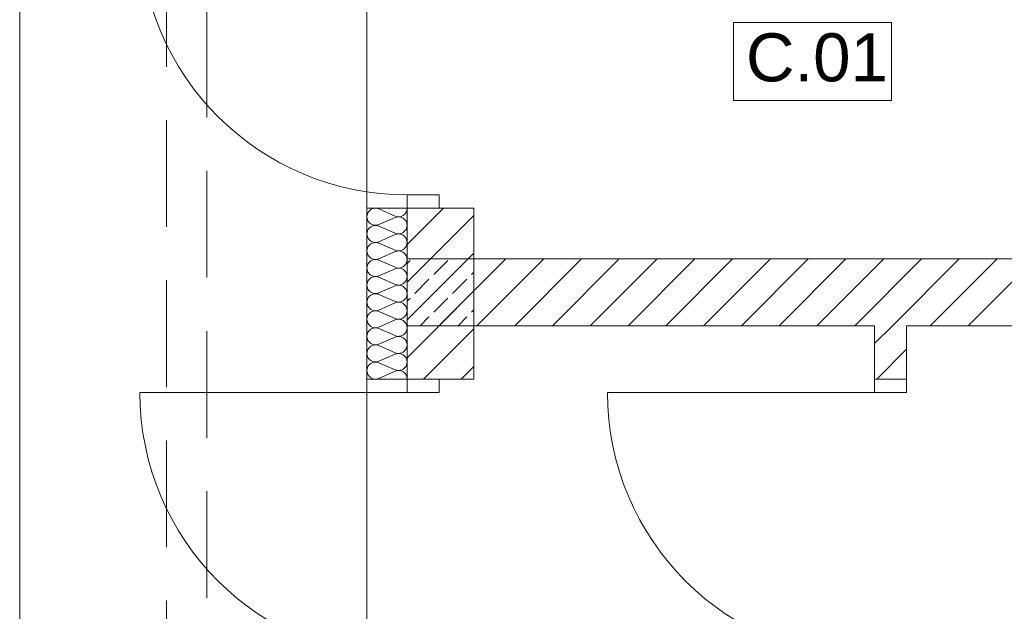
# Model space of a CAD drawing. Header units: inches. Extents: x 382808 to 408593, y -18409 to -9482.
# Tile 5 of 88: x 398347 to 398715, y -16918 to -16696. Entities that reach past the tile are written whole.
import ezdxf

# ---------------------------------------------------------------- set-up
doc = ezdxf.new("R2010")
doc.units = ezdxf.units.IN
doc.header["$LTSCALE"] = 2
doc.header["$MEASUREMENT"] = 0
doc.linetypes.add('Przerywana drobna', pattern=[30, 20, -10])
for name, color, linetype, lineweight in [('!ocieplenie_Nr_pióra__9', 220, 'CONTINUOUS', 0), ('!trzpienie_Nr_pióra__3', 30, 'CONTINUOUS', 35), ('!trzpienie_Nr_pióra__6', 161, 'CONTINUOUS', 18), ('!zestawienie pow._Nr_pióra__1', 51, 'CONTINUOUS', 50), ('!zestawienie pow._Nr_pióra__6', 161, 'CONTINUOUS', 18), ('CIENKA_Nr_pióra__23', 212, 'CONTINUOUS', 18), ('Drzwi ARCHICAD_Nr_pióra__6', 161, 'CONTINUOUS', 18), ('Podłogi_Nr_pióra__6', 161, 'CONTINUOUS', 18), ('Ściany zewnętrzne_Nr_pióra__1', 51, 'CONTINUOUS', 50), ('Ściany zewnętrzne_Nr_pióra__7', 161, 'CONTINUOUS', 15)]:
    doc.layers.add(name, color=color, linetype=linetype, lineweight=lineweight)
doc.styles.add('STYL_AUTOMATYCZNY_2', font='arial.ttf', dxfattribs={"width": 0.999153})

msp = doc.modelspace()

# ---------------------------------------------------------------- linework, layer by layer
at = {"layer": '!ocieplenie_Nr_pióra__9', "color": 7, "linetype": 'Continuous', "lineweight": 0}
for p, q in [((398487.17, -16769.79), (398481.11, -16767.12)), ((398481.11, -16772.99), (398487.17, -16770.32)), ((398487.17, -16776.19), (398481.11, -16773.52)), ((398481.11, -16779.39), (398487.17, -16776.72)), ((398487.17, -16782.59), (398481.11, -16779.92)), ((398481.11, -16785.79), (398487.17, -16783.12)), ((398487.17, -16788.99), (398481.11, -16786.32)), ((398481.11, -16792.19), (398487.17, -16789.52)), ((398487.17, -16795.39), (398481.11, -16792.72)), ((398481.11, -16798.59), (398487.17, -16795.92)), ((398487.17, -16801.79), (398481.11, -16799.12)), ((398481.11, -16804.99), (398487.17, -16802.32)), ((398487.17, -16808.19), (398481.11, -16805.52)), ((398481.11, -16811.39), (398487.17, -16808.72)), ((398487.17, -16814.59), (398481.11, -16811.92)), ((398481.11, -16817.79), (398487.17, -16815.12)), ((398487.17, -16820.99), (398481.11, -16818.32)), ((398481.11, -16824.19), (398487.17, -16821.52)), ((398487.17, -16827.39), (398481.11, -16824.72)), ((398481.11, -16830.59), (398487.17, -16827.92))]:
    msp.add_line(p, q, dxfattribs=at)
for centre, start_param, end_param in [((398479.83, -16770.06), 5.870392, 9.837571), ((398488.45, -16766.86), 2.7288, 4.712389), ((398488.45, -16773.26), 2.7288, 6.695979), ((398479.83, -16776.46), 5.870392, 9.837571), ((398488.45, -16779.66), 2.7288, 6.695979), ((398479.83, -16782.86), 5.870392, 9.837571), ((398488.45, -16786.06), 2.7288, 6.695979), ((398479.83, -16789.26), 5.870392, 9.837571), ((398479.83, -16795.66), 5.870392, 9.837571), ((398488.45, -16792.46), 2.7288, 6.695979), ((398488.45, -16798.86), 2.7288, 6.695979), ((398479.83, -16802.06), 5.870392, 9.837571), ((398488.45, -16805.26), 2.7288, 6.695979), ((398479.83, -16808.46), 5.870392, 9.837571), ((398488.45, -16811.66), 2.7288, 6.695979), ((398479.83, -16814.86), 5.870392, 9.837571), ((398479.83, -16821.26), 5.870392, 9.837571), ((398488.45, -16818.06), 2.7288, 6.695979), ((398488.45, -16824.46), 2.7288, 6.695979), ((398479.83, -16827.66), 5.870392, 9.837571), ((398488.45, -16830.86), 4.712389, 6.695979)]:
    msp.add_ellipse(centre, major_axis=(0, 3.2), ratio=0.996937, start_param=start_param, end_param=end_param, dxfattribs=at)
at = {"layer": '!trzpienie_Nr_pióra__3', "color": 7, "linetype": 'Continuous', "lineweight": 0}
for p, q in [((398516.64, -16785.86), (398491.64, -16785.86)), ((398491.64, -16785.86), (398491.64, -16810.86)), ((398516.64, -16810.86), (398516.64, -16785.86)), ((398491.64, -16810.86), (398516.64, -16810.86))]:
    msp.add_line(p, q, dxfattribs=at)
at = {"layer": '!trzpienie_Nr_pióra__6', "color": 7, "linetype": 'Continuous', "lineweight": 0}
for p, q in [((398491.64, -16794.58), (398500.36, -16785.86)), ((398491.64, -16808.72), (398514.5, -16785.86)), ((398491.64, -16787.51), (398492.77, -16786.38)), ((398501.61, -16791.68), (398506.91, -16786.38)), ((398515.75, -16791.68), (398516.64, -16790.79)), ((398494.54, -16798.75), (398499.84, -16793.45)), ((398508.68, -16798.75), (398513.98, -16793.45)), ((398503.64, -16810.86), (398516.64, -16797.86)), ((398491.64, -16801.65), (398492.77, -16800.52)), ((398501.61, -16805.82), (398506.91, -16800.52)), ((398515.75, -16805.82), (398516.64, -16804.94)), ((398496.57, -16810.86), (398499.84, -16807.59)), ((398510.72, -16810.86), (398513.98, -16807.59))]:
    msp.add_line(p, q, dxfattribs=at)
at = {"layer": '!zestawienie pow._Nr_pióra__6', "color": 7, "linetype": 'Continuous', "lineweight": 0}
for p, q in [((398613.81, -16697.2), (398672.97, -16697.2)), ((398613.81, -16726.51), (398613.81, -16697.2)), ((398672.97, -16726.51), (398672.97, -16697.2)), ((398672.97, -16726.51), (398613.81, -16726.51))]:
    msp.add_line(p, q, dxfattribs=at)
at = {"layer": 'CIENKA_Nr_pióra__23', "color": 7, "linetype": 'Przerywana drobna', "lineweight": 0}
for p, q in [((398401.64, -15833.86), (398401.64, -17332.86)), ((398416.64, -17332.86), (398416.64, -15833.86))]:
    msp.add_line(p, q, dxfattribs=at)
at = {"layer": 'Drzwi ARCHICAD_Nr_pióra__6', "color": 7, "linetype": 'Continuous', "lineweight": 0}
for p, q in [((398503.64, -16761.86), (398491.64, -16761.86)), ((398491.64, -16761.86), (398491.64, -16766.86)), ((398503.64, -16766.86), (398503.64, -16761.86)), ((398491.64, -16766.86), (398503.64, -16766.86)), ((398491.64, -16830.86), (398491.64, -16835.86)), ((398503.64, -16830.86), (398491.64, -16830.86)), ((398503.64, -16835.86), (398503.64, -16830.86)), ((398666.64, -16830.86), (398666.64, -16835.86)), ((398678.64, -16830.86), (398666.64, -16830.86)), ((398678.64, -16835.86), (398678.64, -16830.86)), ((398491.64, -16835.86), (398391.64, -16835.86)), ((398491.64, -16835.86), (398503.64, -16835.86)), ((398666.64, -16835.86), (398566.64, -16835.86)), ((398666.64, -16835.86), (398678.64, -16835.86))]:
    msp.add_line(p, q, dxfattribs=at)
for centre in [(398491.64, -16661.86), (398491.64, -16835.86), (398666.64, -16835.86)]:
    msp.add_arc(centre, 100, 180, 270, dxfattribs=at)
at = {"layer": 'Podłogi_Nr_pióra__6', "color": 7, "linetype": 'Continuous', "lineweight": 0}
for p, q in [((398346.64, -16138.86), (398346.64, -16965.86)), ((398476.64, -16965.86), (398476.64, -16138.86))]:
    msp.add_line(p, q, dxfattribs=at)
at = {"layer": 'Ściany zewnętrzne_Nr_pióra__1', "color": 7, "linetype": 'Continuous', "lineweight": 0}
for p, q in [((398516.64, -16766.86), (398476.64, -16766.86)), ((398476.64, -16766.86), (398476.64, -16830.86)), ((398516.64, -16830.86), (398516.64, -16766.86)), ((398516.64, -16810.86), (398516.64, -16785.86)), ((398770.64, -16785.86), (398516.64, -16785.86)), ((398516.64, -16810.86), (398666.64, -16810.86)), ((398666.64, -16810.86), (398666.64, -16830.86)), ((398678.64, -16810.86), (398795.64, -16810.86)), ((398678.64, -16830.86), (398678.64, -16810.86)), ((398516.64, -16830.86), (398476.64, -16830.86)), ((398678.64, -16830.86), (398666.64, -16830.86))]:
    msp.add_line(p, q, dxfattribs=at)
at = {"layer": 'Ściany zewnętrzne_Nr_pióra__7', "color": 7, "linetype": 'Continuous', "lineweight": 0}
for p, q in [((398491.64, -16830.86), (398491.64, -16766.86)), ((398491.64, -16780.44), (398505.22, -16766.86)), ((398491.64, -16794.58), (398516.64, -16769.58)), ((398491.64, -16808.72), (398516.64, -16783.72)), ((398516.64, -16797.86), (398528.64, -16785.86)), ((398517.79, -16810.86), (398542.79, -16785.86)), ((398531.93, -16810.86), (398556.93, -16785.86)), ((398546.07, -16810.86), (398571.07, -16785.86)), ((398560.21, -16810.86), (398585.21, -16785.86)), ((398574.35, -16810.86), (398599.35, -16785.86)), ((398588.5, -16810.86), (398613.5, -16785.86)), ((398602.64, -16810.86), (398627.64, -16785.86)), ((398616.78, -16810.86), (398641.78, -16785.86)), ((398630.92, -16810.86), (398655.92, -16785.86)), ((398645.07, -16810.86), (398670.07, -16785.86)), ((398659.21, -16810.86), (398684.21, -16785.86)), ((398673.35, -16810.86), (398698.35, -16785.86)), ((398687.49, -16810.86), (398712.49, -16785.86)), ((398701.63, -16810.86), (398726.63, -16785.86)), ((398491.64, -16822.86), (398516.64, -16797.86)), ((398497.79, -16830.86), (398516.64, -16812.01)), ((398666.64, -16817.57), (398673.35, -16810.86)), ((398667.49, -16830.86), (398678.64, -16819.71)), ((398511.93, -16830.86), (398516.64, -16826.15))]:
    msp.add_line(p, q, dxfattribs=at)

# ---------------------------------------------------------------- texts
at = {"layer": '!zestawienie pow._Nr_pióra__1', "color": 7, "lineweight": 0, "style": 'STYL_AUTOMATYCZNY_2'}
msp.add_text('C.01', height=18, dxfattribs=at).set_placement((398618.51, -16719.31))

doc.saveas('drawing.dxf')
